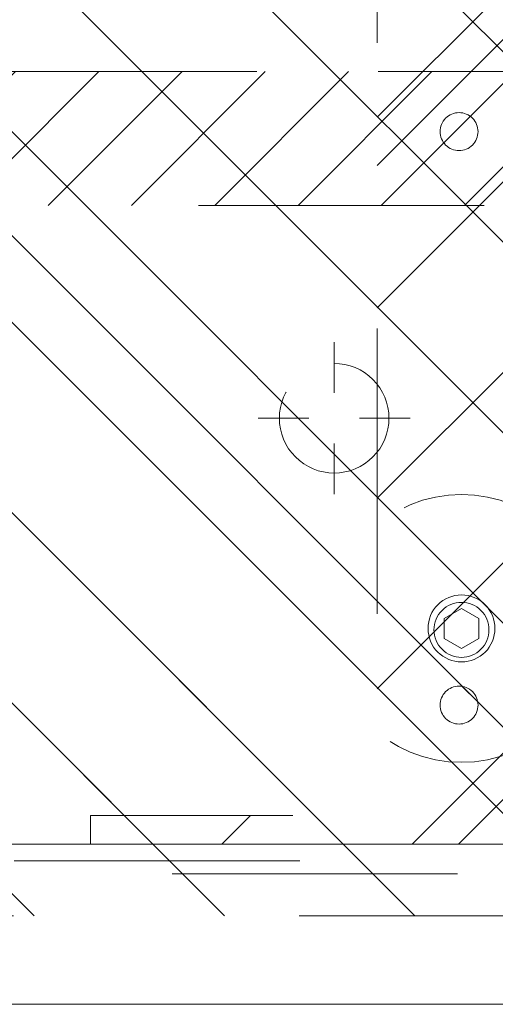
# Model space of a CAD drawing. Header units: inches. Extents: x -463 to -294, y -230 to 12.
# Tile 56 of 68: x -350.2 to -347.98, y 2.43 to 7.02. Entities that reach past the tile are written whole.
import ezdxf

# ---------------------------------------------------------------- set-up
doc = ezdxf.new("R2010")
doc.units = ezdxf.units.IN
doc.header["$LTSCALE"] = 32
doc.header["$MEASUREMENT"] = 0
doc.header["$PDMODE"] = 1
doc.header["$PDSIZE"] = -2
doc.linetypes.add('Dash Style-1', pattern=[0.083328, 0.041656, -0.041672])
for name, color, linetype, lineweight in [('DashLine', 7, 'Dash Style-1', 13), ('DashLineFill', 7, 'Dash Style-1', 13), ('Drawing', 7, 'Continuous', 18), ('Metal-Black', 7, 'Continuous', 18), ('Metal-DeskStructure', 7, 'Continuous', 13), ('None', 7, 'Continuous', 18), ('SolidLine', 7, 'Continuous', 15), ('Wood_1-H', 7, 'Continuous', 13), ('Wood_1-V', 7, 'Continuous', 13)]:
    doc.layers.add(name, color=color, linetype=linetype, lineweight=lineweight)
doc.layers.add('Electrical', color=1, linetype='Dash Style-1', lineweight=15, true_color=0xff0000)
pattern_1 = [(45, (0, 0), (-1.61301565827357, 1.935715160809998), []), (45, (-1.0608, 1.0608), (-0.4723460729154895, 0.4167612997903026), [])]

# ---------------------------------------------------------------- blocks, each defined once
blk = doc.blocks.new('1BP8DW-Leveler (2D)')
at = {"layer": 'DashLine', "flags": 128}
for points in [[(0.625, -1.786516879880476e-14), (0.6219904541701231, -0.06126071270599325), (0.6129908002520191, -0.1219314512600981), (0.5980877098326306, -0.1814279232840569), (0.5774247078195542, -0.2391771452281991), (0.551200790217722, -0.2946229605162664), (0.5196685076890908, -0.3472313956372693), (0.4831315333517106, -0.3964958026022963), (0.4419417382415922, -0.4419417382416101), (0.3964958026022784, -0.4831315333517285), (0.3472313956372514, -0.5196685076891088), (0.2946229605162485, -0.5512007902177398), (0.2391771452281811, -0.5774247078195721), (0.181427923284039, -0.5980877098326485), (0.1219314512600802, -0.612990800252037), (0.06126071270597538, -0.6219904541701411), (0, -0.625000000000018), (-0.06126071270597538, -0.6219904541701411), (-0.1219314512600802, -0.612990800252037), (-0.181427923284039, -0.5980877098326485), (-0.2391771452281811, -0.5774247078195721), (-0.2946229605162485, -0.5512007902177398), (-0.3472313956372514, -0.5196685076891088), (-0.3964958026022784, -0.4831315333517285), (-0.4419417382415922, -0.4419417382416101), (-0.4831315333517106, -0.3964958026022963), (-0.5196685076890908, -0.3472313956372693), (-0.551200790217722, -0.2946229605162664), (-0.5774247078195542, -0.2391771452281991), (-0.5980877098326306, -0.1814279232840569), (-0.6129908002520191, -0.1219314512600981), (-0.6219904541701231, -0.06126071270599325), (-0.625, -1.786516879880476e-14), (-0.6219904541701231, 0.06126071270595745), (-0.6129908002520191, 0.1219314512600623), (-0.5980877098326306, 0.1814279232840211), (-0.5774247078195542, 0.2391771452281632), (-0.551200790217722, 0.2946229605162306), (-0.5196685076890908, 0.3472313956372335), (-0.4831315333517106, 0.3964958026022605), (-0.4419417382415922, 0.4419417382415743), (-0.3964958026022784, 0.4831315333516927), (-0.3472313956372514, 0.5196685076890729), (-0.2946229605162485, 0.5512007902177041), (-0.2391771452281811, 0.5774247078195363), (-0.181427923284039, 0.5980877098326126), (-0.1219314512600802, 0.6129908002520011), (-0.06126071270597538, 0.6219904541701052), (0, 0.6249999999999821), (0.06126071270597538, 0.6219904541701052), (0.1219314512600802, 0.6129908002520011), (0.181427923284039, 0.5980877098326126), (0.2391771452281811, 0.5774247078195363), (0.2946229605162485, 0.5512007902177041), (0.3472313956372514, 0.5196685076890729), (0.3964958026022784, 0.4831315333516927), (0.4419417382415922, 0.4419417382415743), (0.4831315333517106, 0.3964958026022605), (0.5196685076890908, 0.3472313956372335), (0.551200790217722, 0.2946229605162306), (0.5774247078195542, 0.2391771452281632), (0.5980877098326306, 0.1814279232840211), (0.6129908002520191, 0.1219314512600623), (0.6219904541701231, 0.06126071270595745)], [(0, 0.1562499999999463), (0.01531517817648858, 0.1554976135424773), (0.03048286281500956, 0.1532477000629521), (0.04535698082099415, 0.1495219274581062), (0.05979428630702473, 0.1443561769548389), (0.07365574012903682, 0.1378001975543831), (0.08680784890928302, 0.129917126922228), (0.09912395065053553, 0.1207828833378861), (0.1104854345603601, 0.1104854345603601), (0.1207828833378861, 0.09912395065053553), (0.129917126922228, 0.08680784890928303), (0.1378001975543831, 0.0736557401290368), (0.1443561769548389, 0.05979428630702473), (0.1495219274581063, 0.04535698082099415), (0.1532477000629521, 0.03048286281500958), (0.1554976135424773, 0.01531517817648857), (0.1562499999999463, 9.56755311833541e-18), (0.1554976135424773, -0.01531517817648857), (0.1532477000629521, -0.03048286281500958), (0.1495219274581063, -0.04535698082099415), (0.1443561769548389, -0.05979428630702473), (0.1378001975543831, -0.0736557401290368), (0.129917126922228, -0.08680784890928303), (0.1207828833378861, -0.09912395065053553), (0.1104854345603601, -0.1104854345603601), (0.09912395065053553, -0.1207828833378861), (0.08680784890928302, -0.129917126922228), (0.07365574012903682, -0.1378001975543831), (0.05979428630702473, -0.1443561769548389), (0.04535698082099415, -0.1495219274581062), (0.03048286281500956, -0.1532477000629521), (0.01531517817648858, -0.1554976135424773), (0, -0.1562499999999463), (-0.01531517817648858, -0.1554976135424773), (-0.03048286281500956, -0.1532477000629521), (-0.04535698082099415, -0.1495219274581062), (-0.05979428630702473, -0.1443561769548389), (-0.07365574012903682, -0.1378001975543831), (-0.08680784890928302, -0.129917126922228), (-0.09912395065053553, -0.1207828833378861), (-0.1104854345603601, -0.1104854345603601), (-0.1207828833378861, -0.09912395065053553), (-0.129917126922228, -0.08680784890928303), (-0.1378001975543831, -0.0736557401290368), (-0.1443561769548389, -0.05979428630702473), (-0.1495219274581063, -0.04535698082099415), (-0.1532477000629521, -0.03048286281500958), (-0.1554976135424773, -0.01531517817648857), (-0.1562499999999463, 9.56755311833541e-18), (-0.1554976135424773, 0.01531517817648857), (-0.1532477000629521, 0.03048286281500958), (-0.1495219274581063, 0.04535698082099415), (-0.1443561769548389, 0.05979428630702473), (-0.1378001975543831, 0.0736557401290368), (-0.129917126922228, 0.08680784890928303), (-0.1207828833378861, 0.09912395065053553), (-0.1104854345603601, 0.1104854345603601), (-0.09912395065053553, 0.1207828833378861), (-0.08680784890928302, 0.129917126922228), (-0.07365574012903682, 0.1378001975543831), (-0.05979428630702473, 0.1443561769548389), (-0.04535698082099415, 0.1495219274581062), (-0.03048286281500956, 0.1532477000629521), (-0.01531517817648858, 0.1554976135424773)], [(5.740531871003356e-18, 0.09374999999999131), (-0.08118988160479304, 0.04687499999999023), (-0.08118988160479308, -0.04687500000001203), (-1.722159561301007e-17, -0.09375000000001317), (0.08118988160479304, -0.04687500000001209), (0.08118988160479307, 0.0468749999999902)]]:
    blk.add_lwpolyline(points, close=True, dxfattribs=at)
blk = doc.blocks.new('1BRPX5-Util_Bkt_Sm-F (2D)')
at = {"layer": 'DashLineFill', "linetype": 'Continuous', "lineweight": 13}
h = blk.add_hatch(dxfattribs=at)
h.set_pattern_fill('Steel', color=253, style=0, pattern_type=2)
h.set_pattern_definition(pattern_1)
edge = h.paths.add_edge_path()
edge.add_line((-4.468503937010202, 4.413385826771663), (-3.12992125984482, 4.413385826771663))
edge.add_line((-3.12992125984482, 4.413385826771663), (-3.12992125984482, -1.854330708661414))
edge.add_line((-3.12992125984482, -1.854330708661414), (-4.468503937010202, -1.854330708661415))
edge.add_line((-4.468503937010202, -1.854330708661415), (-4.468503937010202, -1.988188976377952))
edge.add_line((-4.468503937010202, -1.988188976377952), (-2.421259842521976, -1.988188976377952))
edge.add_line((-2.421259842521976, -1.988188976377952), (-2.421259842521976, -2.366141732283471))
edge.add_arc((-2.303149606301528, -2.366141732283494), 0.1181102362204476, 179.9999999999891, 270.000000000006)
edge.add_line((-2.303149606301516, -2.484251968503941), (2.303149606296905, -2.484251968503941))
edge.add_arc((2.303149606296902, -2.366141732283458), 0.1181102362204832, 270.0000000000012, 359.9999999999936)
edge.add_line((2.421259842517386, -2.366141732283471), (2.421259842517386, -1.988188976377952))
edge.add_line((2.421259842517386, -1.988188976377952), (4.468503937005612, -1.988188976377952))
edge.add_line((4.468503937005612, -1.988188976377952), (4.468503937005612, -1.854330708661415))
edge.add_line((4.468503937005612, -1.854330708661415), (3.12992125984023, -1.854330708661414))
edge.add_line((3.12992125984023, -1.854330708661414), (3.12992125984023, 4.413385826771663))
edge.add_line((3.12992125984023, 4.413385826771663), (4.468503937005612, 4.413385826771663))
edge.add_line((4.468503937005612, 4.413385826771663), (4.468503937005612, 4.547244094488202))
edge.add_line((4.468503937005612, 4.547244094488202), (2.421259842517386, 4.547244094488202))
edge.add_line((2.421259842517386, 4.547244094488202), (2.421259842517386, 4.925196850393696))
edge.add_arc((2.303149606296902, 4.925196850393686), 0.1181102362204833, 5.365542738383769e-12, 89.99999999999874)
edge.add_line((2.303149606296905, 5.043307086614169), (-2.303149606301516, 5.043307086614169))
edge.add_arc((-2.303149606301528, 4.92519685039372), 0.1181102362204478, 89.99999999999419, 180.0000000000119)
edge.add_line((-2.421259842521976, 4.925196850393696), (-2.421259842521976, 4.547244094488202))
edge.add_line((-2.421259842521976, 4.547244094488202), (-4.468503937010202, 4.547244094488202))
edge.add_line((-4.468503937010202, 4.547244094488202), (-4.468503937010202, 4.413385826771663))
at = {"layer": 'DashLineFill', "flags": 128}
blk.add_lwpolyline([(-4.468503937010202, 4.413385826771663), (-3.12992125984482, 4.413385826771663), (-3.12992125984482, -1.854330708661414), (-4.468503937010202, -1.854330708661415), (-4.468503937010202, -1.988188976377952), (-2.421259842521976, -1.988188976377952), (-2.421259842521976, -2.366141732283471, 0.4142135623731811), (-2.303149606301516, -2.484251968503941), (2.303149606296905, -2.484251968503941, 0.4142135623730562), (2.421259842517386, -2.366141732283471), (2.421259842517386, -1.988188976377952), (4.468503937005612, -1.988188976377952), (4.468503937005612, -1.854330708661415), (3.12992125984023, -1.854330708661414), (3.12992125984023, 4.413385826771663), (4.468503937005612, 4.413385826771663), (4.468503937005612, 4.547244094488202), (2.421259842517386, 4.547244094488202), (2.421259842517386, 4.925196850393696, 0.4142135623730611), (2.303149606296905, 5.043307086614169), (-2.303149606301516, 5.043307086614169, 0.4142135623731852), (-2.421259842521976, 4.925196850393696), (-2.421259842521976, 4.547244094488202), (-4.468503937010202, 4.547244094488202)], format="xyb", close=True, dxfattribs=at)
at = {"layer": 'SolidLine', "flags": 128}
blk.add_lwpolyline([(-2.736220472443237, -0.8596889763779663), (-2.723625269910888, -0.8603077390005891), (-2.711151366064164, -0.8621580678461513), (-2.698918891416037, -0.8652221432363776), (-2.687045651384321, -0.8694704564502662), (-2.675645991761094, -0.8748620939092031), (-2.664829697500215, -0.8813451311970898), (-2.654700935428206, -0.8888571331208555), (-2.645357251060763, -0.897325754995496), (-2.636888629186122, -0.9066694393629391), (-2.629376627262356, -0.9167982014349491), (-2.62289358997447, -0.9276144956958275), (-2.617501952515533, -0.9390141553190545), (-2.613253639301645, -0.9508873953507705), (-2.610189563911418, -0.9631198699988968), (-2.608339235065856, -0.9755937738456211), (-2.607720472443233, -0.98818897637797), (-2.608339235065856, -1.000784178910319), (-2.610189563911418, -1.013258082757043), (-2.613253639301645, -1.025490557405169), (-2.617501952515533, -1.037363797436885), (-2.62289358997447, -1.048763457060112), (-2.629376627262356, -1.059579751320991), (-2.636888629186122, -1.069708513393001), (-2.645357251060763, -1.079052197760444), (-2.654700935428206, -1.087520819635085), (-2.664829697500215, -1.09503282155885), (-2.675645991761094, -1.101515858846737), (-2.687045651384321, -1.106907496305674), (-2.698918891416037, -1.111155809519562), (-2.711151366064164, -1.114219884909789), (-2.723625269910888, -1.116070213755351), (-2.736220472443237, -1.116688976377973), (-2.748815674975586, -1.116070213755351), (-2.76128957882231, -1.114219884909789), (-2.773522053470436, -1.111155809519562), (-2.785395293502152, -1.106907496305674), (-2.796794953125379, -1.101515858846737), (-2.807611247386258, -1.09503282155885), (-2.817740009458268, -1.087520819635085), (-2.827083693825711, -1.079052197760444), (-2.835552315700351, -1.069708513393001), (-2.843064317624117, -1.059579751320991), (-2.849547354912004, -1.048763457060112), (-2.854938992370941, -1.037363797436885), (-2.859187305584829, -1.025490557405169), (-2.862251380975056, -1.013258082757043), (-2.864101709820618, -1.000784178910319), (-2.86472047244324, -0.98818897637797), (-2.864101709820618, -0.9755937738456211), (-2.862251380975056, -0.9631198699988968), (-2.859187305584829, -0.9508873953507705), (-2.854938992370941, -0.9390141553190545), (-2.849547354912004, -0.9276144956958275), (-2.843064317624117, -0.9167982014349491), (-2.835552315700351, -0.9066694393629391), (-2.827083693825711, -0.897325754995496), (-2.817740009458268, -0.8888571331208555), (-2.807611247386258, -0.8813451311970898), (-2.796794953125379, -0.8748620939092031), (-2.785395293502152, -0.8694704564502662), (-2.773522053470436, -0.8652221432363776), (-2.76128957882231, -0.8621580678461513), (-2.748815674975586, -0.8603077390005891)], close=True, dxfattribs=at)
at = {"layer": 'Metal-Black', "color": 7}
blk.add_blockref('1BP8DW-Leveler (2D)', (-2.736220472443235, -0.9815452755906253), dxfattribs=at)
blk = doc.blocks.new('Group-24')
at = {"layer": 'Wood_1-H'}
for points in [[(-29.91847138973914, 17.40267035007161), (28.30987506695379, 17.40267035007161)], [(28.30987506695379, 17.40267035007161), (-29.91847138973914, 17.40267035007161)], [(-29.91847138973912, 17.40267035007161), (28.30987506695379, 17.40267035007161), (28.30987506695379, 17.40267035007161), (-29.91847138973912, 17.40267035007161)]]:
    blk.add_lwpolyline(points, dxfattribs=at)
at = {"layer": 'Wood_1-V'}
for points in [[(-1.760991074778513, 18.1507018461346), (28.30987506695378, 18.1507018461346), (28.30987506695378, 17.40267035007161), (-1.760991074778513, 17.40267035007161), (-1.760991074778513, 18.1507018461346)], [(-1.760991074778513, 18.1507018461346), (28.30987506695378, 18.1507018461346), (28.30987506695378, 17.40267035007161), (-1.760991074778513, 17.40267035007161), (-1.760991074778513, 18.1507018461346)], [(-1.760991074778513, 18.1507018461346), (-1.760991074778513, 18.1507018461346), (28.30987506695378, 18.1507018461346), (28.30987506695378, 18.1507018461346), (-1.760991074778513, 18.1507018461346)], [(28.30987506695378, 17.40267035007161), (28.30987506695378, 17.40267035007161), (-1.760991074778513, 17.40267035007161), (-1.760991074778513, 17.40267035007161), (28.30987506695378, 17.40267035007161)]]:
    blk.add_lwpolyline(points, dxfattribs=at)
at = {"layer": 'Wood_1-H', "color": 7}
blk.add_blockref('1BRPX5-Util_Bkt_Sm-F (2D)', (14.05790656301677, 20.13889082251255), dxfattribs=at)
blk = doc.blocks.new('Group-28')
at = {"layer": 'DashLineFill', "linetype": 'Continuous', "lineweight": 13}
h = blk.add_hatch(dxfattribs=at)
h.set_pattern_fill('Steel', color=253, style=0, pattern_type=2)
h.set_pattern_definition(pattern_1)
h.paths.add_polyline_path([(-2.066929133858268, 1.397637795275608), (2.066929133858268, 1.397637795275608), (2.066929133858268, 0.1377952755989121), (2.106299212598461, 0.1377952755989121), (2.106299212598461, -0.1377952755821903), (2.066929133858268, -0.1377952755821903), (2.066929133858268, -5.275590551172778), (2.106299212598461, -5.275590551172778), (2.106299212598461, -5.55118110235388), (2.066929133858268, -5.55118110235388), (2.066929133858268, -5.82677165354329), (-2.066929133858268, -5.82677165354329), (-2.066929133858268, -5.55118110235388), (-2.106299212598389, -5.55118110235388), (-2.106299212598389, -5.275590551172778), (-2.066929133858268, -5.275590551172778), (-2.066929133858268, -0.1377952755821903), (-2.106299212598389, -0.1377952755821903), (-2.106299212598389, 0.1377952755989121), (-2.066929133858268, 0.1377952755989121)])
at = {"layer": 'DashLineFill', "flags": 128}
blk.add_lwpolyline([(-2.066929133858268, 1.397637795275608), (2.066929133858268, 1.397637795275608), (2.066929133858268, 0.1377952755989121), (2.106299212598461, 0.1377952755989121), (2.106299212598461, -0.1377952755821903), (2.066929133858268, -0.1377952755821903), (2.066929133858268, -5.275590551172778), (2.106299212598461, -5.275590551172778), (2.106299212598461, -5.55118110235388), (2.066929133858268, -5.55118110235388), (2.066929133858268, -5.82677165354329), (-2.066929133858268, -5.82677165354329), (-2.066929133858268, -5.55118110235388), (-2.106299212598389, -5.55118110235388), (-2.106299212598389, -5.275590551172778), (-2.066929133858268, -5.275590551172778), (-2.066929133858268, -0.1377952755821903), (-2.106299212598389, -0.1377952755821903), (-2.106299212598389, 0.1377952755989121), (-2.066929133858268, 0.1377952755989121)], close=True, dxfattribs=at)
blk = doc.blocks.new('TL14_upper_leg (2D)')
at = {"layer": 'DashLine', "color": 7}
blk.add_blockref('Group-28', (0, 0), dxfattribs=at)
blk = doc.blocks.new('Group-30')
at = {"layer": 'DashLine'}
for p, q in [((0.0001991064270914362, -0.9960629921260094), (0.0001991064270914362, -0.7598425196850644)), ((-0.117911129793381, -1.114173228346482), (-0.3541316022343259, -1.114173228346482)), ((0.1183093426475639, -1.114173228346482), (0.3545298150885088, -1.114173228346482)), ((0.0001991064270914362, -1.232283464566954), (0.0001991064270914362, -1.468503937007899))]:
    blk.add_line(p, q, dxfattribs=at)
at = {"layer": 'DashLine', "flags": 128}
blk.add_lwpolyline([(-0.2557064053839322, -1.114173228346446), (-0.2544741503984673, -1.089090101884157), (-0.2507892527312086, -1.064248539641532), (-0.2446871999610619, -1.039887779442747), (-0.236226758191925, -1.016242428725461), (-0.2254894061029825, -0.9935402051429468), (-0.2125785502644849, -0.971999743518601), (-0.1976185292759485, -0.9518284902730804), (-0.1807534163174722, -0.9332207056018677), (-0.1621456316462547, -0.9163555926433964), (-0.1419743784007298, -0.9013955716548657), (-0.1204339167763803, -0.8884847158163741), (-0.09773169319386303, -0.8777473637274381), (-0.0740863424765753, -0.8692869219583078), (-0.04972558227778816, -0.8631848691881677), (-0.02488402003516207, -0.8594999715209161), (0.000199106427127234, -0.8582677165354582), (0.02528223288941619, -0.8594999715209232), (0.05012379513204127, -0.8631848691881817), (0.0744845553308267, -0.8692869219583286), (0.09812990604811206, -0.8777473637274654), (0.1208321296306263, -0.8884847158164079), (0.1423725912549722, -0.9013955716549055), (0.1625438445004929, -0.9163555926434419), (0.1811516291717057, -0.9332207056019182), (0.1980167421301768, -0.9518284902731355), (0.2129767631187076, -0.9719997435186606), (0.2258876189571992, -0.9935402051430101), (0.2366249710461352, -1.016242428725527), (0.2450854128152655, -1.039887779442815), (0.2511874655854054, -1.064248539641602), (0.2548723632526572, -1.089090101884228), (0.2561046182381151, -1.114173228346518), (0.2548723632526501, -1.139256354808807), (0.2511874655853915, -1.164097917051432), (0.2450854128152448, -1.188458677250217), (0.2366249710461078, -1.212104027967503), (0.2258876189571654, -1.234806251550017), (0.2129767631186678, -1.256346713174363), (0.1980167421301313, -1.276517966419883), (0.1811516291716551, -1.295125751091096), (0.1625438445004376, -1.311990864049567), (0.1423725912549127, -1.326950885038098), (0.1208321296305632, -1.339861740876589), (0.0981299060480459, -1.350599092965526), (0.07448455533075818, -1.359059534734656), (0.05012379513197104, -1.365161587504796), (0.02528223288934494, -1.368846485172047), (0.0001991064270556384, -1.370078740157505), (-0.02488402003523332, -1.368846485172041), (-0.04972558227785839, -1.365161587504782), (-0.07408634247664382, -1.359059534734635), (-0.09773169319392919, -1.350599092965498), (-0.1204339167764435, -1.339861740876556), (-0.1419743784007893, -1.326950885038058), (-0.1621456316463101, -1.311990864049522), (-0.1807534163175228, -1.295125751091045), (-0.1976185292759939, -1.276517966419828), (-0.2125785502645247, -1.256346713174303), (-0.2254894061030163, -1.234806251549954), (-0.2362267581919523, -1.212104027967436), (-0.2446871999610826, -1.188458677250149), (-0.2507892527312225, -1.164097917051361), (-0.2544741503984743, -1.139256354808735)], close=True, dxfattribs=at)
blk = doc.blocks.new('1BRPT9-Bracket (2D)')
at = {"layer": 'DashLineFill', "linetype": 'Continuous', "lineweight": 13}
h = blk.add_hatch(dxfattribs=at)
h.set_pattern_fill('Steel', color=253, style=0, pattern_type=2)
h.set_pattern_definition(pattern_1)
edge = h.paths.add_edge_path()
edge.add_arc((1.677931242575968, -8.488188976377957), 0.2519685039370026, 269.999999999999, 360.0000000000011)
edge.add_line((1.929899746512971, -8.488188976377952), (1.929899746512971, -7.480314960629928))
edge.add_line((1.929899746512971, -7.480314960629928), (2.323600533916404, -7.480314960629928))
edge.add_line((2.323600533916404, -7.480314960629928), (2.323600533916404, 7.461135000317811))
edge.add_line((2.323600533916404, 7.461135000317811), (1.929899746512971, 7.480314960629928))
edge.add_line((1.929899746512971, 7.480314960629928), (1.929899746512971, 8.488188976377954))
edge.add_arc((1.677931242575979, 8.488188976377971), 0.2519685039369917, 359.999999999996, 450.0000000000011)
edge.add_line((1.677931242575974, 8.740157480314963), (-2.32206875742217, 8.740157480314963))
edge.add_line((-2.32206875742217, 8.740157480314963), (-2.32206875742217, -8.74015748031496))
edge.add_line((-2.32206875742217, -8.74015748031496), (1.677931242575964, -8.74015748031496))
h = blk.add_hatch(dxfattribs=at)
h.set_pattern_fill('Steel', color=253, style=0, pattern_type=2)
h.set_pattern_definition(pattern_1)
h.paths.add_polyline_path([(-1.337816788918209, -0.619573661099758), (-1.346499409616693, -0.6191471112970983), (-1.355098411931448, -0.6178715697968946), (-1.363530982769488, -0.615759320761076), (-1.371715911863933, -0.6128307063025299), (-1.379574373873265, -0.6091139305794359), (-1.387030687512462, -0.6046447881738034), (-1.394013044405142, -0.5994663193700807), (-1.400454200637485, -0.5936283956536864), (-1.40629212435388, -0.5871872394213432), (-1.411470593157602, -0.5802048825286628), (-1.415939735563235, -0.572748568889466), (-1.419656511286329, -0.5648901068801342), (-1.422585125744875, -0.5567051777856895), (-1.424697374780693, -0.5482726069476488), (-1.425972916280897, -0.5396736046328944), (-1.426399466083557, -0.5309909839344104), (-1.425972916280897, -0.5223083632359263), (-1.424697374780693, -0.5137093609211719), (-1.422585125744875, -0.5052767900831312), (-1.419656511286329, -0.4970918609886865), (-1.415939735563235, -0.4892333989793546), (-1.411470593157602, -0.481777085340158), (-1.40629212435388, -0.4747947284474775), (-1.400454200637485, -0.4683535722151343), (-1.394013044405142, -0.46251564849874), (-1.387030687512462, -0.4573371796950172), (-1.379574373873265, -0.4528680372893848), (-1.371715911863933, -0.4491512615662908), (-1.363530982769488, -0.4462226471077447), (-1.355098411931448, -0.4441103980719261), (-1.346499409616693, -0.4428348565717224), (-1.337816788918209, -0.4424083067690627), (-1.329134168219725, -0.4428348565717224), (-1.320535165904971, -0.4441103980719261), (-1.31210259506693, -0.4462226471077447), (-1.303917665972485, -0.4491512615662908), (-1.296059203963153, -0.4528680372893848), (-1.288602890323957, -0.4573371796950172), (-1.281620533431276, -0.46251564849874), (-1.275179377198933, -0.4683535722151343), (-1.269341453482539, -0.4747947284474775), (-1.264162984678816, -0.481777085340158), (-1.259693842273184, -0.4892333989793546), (-1.255977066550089, -0.4970918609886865), (-1.253048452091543, -0.5052767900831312), (-1.250936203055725, -0.5137093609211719), (-1.249660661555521, -0.5223083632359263), (-1.249234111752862, -0.5309909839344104), (-1.249660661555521, -0.5396736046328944), (-1.250936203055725, -0.5482726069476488), (-1.253048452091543, -0.5567051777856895), (-1.255977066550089, -0.5648901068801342), (-1.259693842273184, -0.572748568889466), (-1.264162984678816, -0.5802048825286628), (-1.269341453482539, -0.5871872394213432), (-1.275179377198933, -0.5936283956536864), (-1.281620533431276, -0.5994663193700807), (-1.288602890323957, -0.6046447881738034), (-1.296059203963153, -0.6091139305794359), (-1.303917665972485, -0.6128307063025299), (-1.31210259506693, -0.615759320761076), (-1.320535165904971, -0.6178715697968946), (-1.329134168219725, -0.6191471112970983)])
h = blk.add_hatch(dxfattribs=at)
h.set_pattern_fill('Steel', color=253, style=0, pattern_type=2)
h.set_pattern_definition(pattern_1)
h.paths.add_polyline_path([(1.339348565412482, -0.619573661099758), (1.330665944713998, -0.6191471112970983), (1.322066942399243, -0.6178715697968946), (1.313634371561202, -0.615759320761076), (1.305449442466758, -0.6128307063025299), (1.297590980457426, -0.6091139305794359), (1.290134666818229, -0.6046447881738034), (1.283152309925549, -0.5994663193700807), (1.276711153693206, -0.5936283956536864), (1.270873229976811, -0.5871872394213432), (1.265694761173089, -0.5802048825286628), (1.261225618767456, -0.572748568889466), (1.257508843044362, -0.5648901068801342), (1.254580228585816, -0.5567051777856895), (1.252467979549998, -0.5482726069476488), (1.251192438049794, -0.5396736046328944), (1.250765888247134, -0.5309909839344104), (1.251192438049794, -0.5223083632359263), (1.252467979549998, -0.5137093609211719), (1.254580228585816, -0.5052767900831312), (1.257508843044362, -0.4970918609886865), (1.261225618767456, -0.4892333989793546), (1.265694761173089, -0.481777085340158), (1.270873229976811, -0.4747947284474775), (1.276711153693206, -0.4683535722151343), (1.283152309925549, -0.46251564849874), (1.290134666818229, -0.4573371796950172), (1.297590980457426, -0.4528680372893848), (1.305449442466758, -0.4491512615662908), (1.313634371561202, -0.4462226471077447), (1.322066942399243, -0.4441103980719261), (1.330665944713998, -0.4428348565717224), (1.339348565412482, -0.4424083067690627), (1.348031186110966, -0.4428348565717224), (1.35663018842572, -0.4441103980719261), (1.365062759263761, -0.4462226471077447), (1.373247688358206, -0.4491512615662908), (1.381106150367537, -0.4528680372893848), (1.388562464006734, -0.4573371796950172), (1.395544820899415, -0.46251564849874), (1.401985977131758, -0.4683535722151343), (1.407823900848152, -0.4747947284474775), (1.413002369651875, -0.481777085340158), (1.417471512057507, -0.4892333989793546), (1.421188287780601, -0.4970918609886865), (1.424116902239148, -0.5052767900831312), (1.426229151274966, -0.5137093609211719), (1.42750469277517, -0.5223083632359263), (1.427931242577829, -0.5309909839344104), (1.42750469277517, -0.5396736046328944), (1.426229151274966, -0.5482726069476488), (1.424116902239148, -0.5567051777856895), (1.421188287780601, -0.5648901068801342), (1.417471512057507, -0.572748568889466), (1.413002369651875, -0.5802048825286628), (1.407823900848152, -0.5871872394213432), (1.401985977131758, -0.5936283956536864), (1.395544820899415, -0.5994663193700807), (1.388562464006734, -0.6046447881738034), (1.381106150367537, -0.6091139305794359), (1.373247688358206, -0.6128307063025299), (1.365062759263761, -0.615759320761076), (1.35663018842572, -0.6178715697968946), (1.348031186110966, -0.6191471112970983)])
at = {"layer": 'DashLineFill'}
blk.add_line((2.126750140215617, 7.461135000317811), (2.126750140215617, -7.480314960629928), dxfattribs=at)
at = {"layer": 'DashLineFill', "flags": 128}
blk.add_lwpolyline([(1.677931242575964, -8.74015748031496, 0.4142135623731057), (1.929899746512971, -8.488188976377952), (1.929899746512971, -7.480314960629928), (2.323600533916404, -7.480314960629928), (2.323600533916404, 7.461135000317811), (1.929899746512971, 7.480314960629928), (1.929899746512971, 8.488188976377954, 0.4142135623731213), (1.677931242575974, 8.740157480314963), (-2.32206875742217, 8.740157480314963), (-2.32206875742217, -8.74015748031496)], format="xyb", close=True, dxfattribs=at)
for points in [[(-1.337816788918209, -0.619573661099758), (-1.346499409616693, -0.6191471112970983), (-1.355098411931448, -0.6178715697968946), (-1.363530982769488, -0.615759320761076), (-1.371715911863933, -0.6128307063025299), (-1.379574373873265, -0.6091139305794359), (-1.387030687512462, -0.6046447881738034), (-1.394013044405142, -0.5994663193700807), (-1.400454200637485, -0.5936283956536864), (-1.40629212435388, -0.5871872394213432), (-1.411470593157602, -0.5802048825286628), (-1.415939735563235, -0.572748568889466), (-1.419656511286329, -0.5648901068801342), (-1.422585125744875, -0.5567051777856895), (-1.424697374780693, -0.5482726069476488), (-1.425972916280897, -0.5396736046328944), (-1.426399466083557, -0.5309909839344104), (-1.425972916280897, -0.5223083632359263), (-1.424697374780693, -0.5137093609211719), (-1.422585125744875, -0.5052767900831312), (-1.419656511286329, -0.4970918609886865), (-1.415939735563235, -0.4892333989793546), (-1.411470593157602, -0.481777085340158), (-1.40629212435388, -0.4747947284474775), (-1.400454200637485, -0.4683535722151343), (-1.394013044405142, -0.46251564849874), (-1.387030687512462, -0.4573371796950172), (-1.379574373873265, -0.4528680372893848), (-1.371715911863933, -0.4491512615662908), (-1.363530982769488, -0.4462226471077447), (-1.355098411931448, -0.4441103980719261), (-1.346499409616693, -0.4428348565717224), (-1.337816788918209, -0.4424083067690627), (-1.329134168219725, -0.4428348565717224), (-1.320535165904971, -0.4441103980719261), (-1.31210259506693, -0.4462226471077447), (-1.303917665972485, -0.4491512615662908), (-1.296059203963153, -0.4528680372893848), (-1.288602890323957, -0.4573371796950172), (-1.281620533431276, -0.46251564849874), (-1.275179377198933, -0.4683535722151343), (-1.269341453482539, -0.4747947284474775), (-1.264162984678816, -0.481777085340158), (-1.259693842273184, -0.4892333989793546), (-1.255977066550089, -0.4970918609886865), (-1.253048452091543, -0.5052767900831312), (-1.250936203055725, -0.5137093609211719), (-1.249660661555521, -0.5223083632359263), (-1.249234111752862, -0.5309909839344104), (-1.249660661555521, -0.5396736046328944), (-1.250936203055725, -0.5482726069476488), (-1.253048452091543, -0.5567051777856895), (-1.255977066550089, -0.5648901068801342), (-1.259693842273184, -0.572748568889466), (-1.264162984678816, -0.5802048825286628), (-1.269341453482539, -0.5871872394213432), (-1.275179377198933, -0.5936283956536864), (-1.281620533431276, -0.5994663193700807), (-1.288602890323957, -0.6046447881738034), (-1.296059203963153, -0.6091139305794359), (-1.303917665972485, -0.6128307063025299), (-1.31210259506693, -0.615759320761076), (-1.320535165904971, -0.6178715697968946), (-1.329134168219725, -0.6191471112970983)], [(1.339348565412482, -0.619573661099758), (1.330665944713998, -0.6191471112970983), (1.322066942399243, -0.6178715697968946), (1.313634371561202, -0.615759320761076), (1.305449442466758, -0.6128307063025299), (1.297590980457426, -0.6091139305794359), (1.290134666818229, -0.6046447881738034), (1.283152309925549, -0.5994663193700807), (1.276711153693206, -0.5936283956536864), (1.270873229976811, -0.5871872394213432), (1.265694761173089, -0.5802048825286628), (1.261225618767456, -0.572748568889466), (1.257508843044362, -0.5648901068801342), (1.254580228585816, -0.5567051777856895), (1.252467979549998, -0.5482726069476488), (1.251192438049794, -0.5396736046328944), (1.250765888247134, -0.5309909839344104), (1.251192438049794, -0.5223083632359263), (1.252467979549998, -0.5137093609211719), (1.254580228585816, -0.5052767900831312), (1.257508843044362, -0.4970918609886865), (1.261225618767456, -0.4892333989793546), (1.265694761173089, -0.481777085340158), (1.270873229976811, -0.4747947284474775), (1.276711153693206, -0.4683535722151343), (1.283152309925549, -0.46251564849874), (1.290134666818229, -0.4573371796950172), (1.297590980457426, -0.4528680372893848), (1.305449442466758, -0.4491512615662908), (1.313634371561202, -0.4462226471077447), (1.322066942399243, -0.4441103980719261), (1.330665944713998, -0.4428348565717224), (1.339348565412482, -0.4424083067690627), (1.348031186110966, -0.4428348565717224), (1.35663018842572, -0.4441103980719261), (1.365062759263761, -0.4462226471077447), (1.373247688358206, -0.4491512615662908), (1.381106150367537, -0.4528680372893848), (1.388562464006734, -0.4573371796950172), (1.395544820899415, -0.46251564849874), (1.401985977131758, -0.4683535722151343), (1.407823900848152, -0.4747947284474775), (1.413002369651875, -0.481777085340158), (1.417471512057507, -0.4892333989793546), (1.421188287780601, -0.4970918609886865), (1.424116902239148, -0.5052767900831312), (1.426229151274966, -0.5137093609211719), (1.42750469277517, -0.5223083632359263), (1.427931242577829, -0.5309909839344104), (1.42750469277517, -0.5396736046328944), (1.426229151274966, -0.5482726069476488), (1.424116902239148, -0.5567051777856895), (1.421188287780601, -0.5648901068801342), (1.417471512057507, -0.572748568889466), (1.413002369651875, -0.5802048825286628), (1.407823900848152, -0.5871872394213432), (1.401985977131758, -0.5936283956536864), (1.395544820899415, -0.5994663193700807), (1.388562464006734, -0.6046447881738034), (1.381106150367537, -0.6091139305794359), (1.373247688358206, -0.6128307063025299), (1.365062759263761, -0.615759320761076), (1.35663018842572, -0.6178715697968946), (1.348031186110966, -0.6191471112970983)]]:
    blk.add_lwpolyline(points, close=True, dxfattribs=at)
at = {"layer": 'DashLineFill', "linetype": 'Continuous', "lineweight": 5}
blk.add_point((0.0001991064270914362, -1.114173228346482), dxfattribs=at)
at = {"layer": 'Metal-DeskStructure', "color": 7}
blk.add_blockref('Group-30', (0, 0), dxfattribs=at)
blk = doc.blocks.new('Group-50')
at = {"layer": 'None', "color": 7, "rotation": 270}
for name, p in [('TL14_upper_leg (2D)', (12.95554435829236, 20.13889082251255)), ('1BRPT9-Bracket (2D)', (11.8413711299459, 20.13889082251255))]:
    blk.add_blockref(name, p, dxfattribs=at)
blk = doc.blocks.new('Group-51')
at = {"layer": 'None'}
blk.add_blockref('Group-50', (0, 0), dxfattribs=at)
blk = doc.blocks.new('Group-61')
at = {"layer": 'DashLine', "flags": 128}
blk.add_lwpolyline([(48.00393700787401, -13.27551181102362), (90.01181102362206, -13.27551181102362), (90.01181102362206, -15.69677165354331), (48.00393700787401, -15.69677165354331)], close=True, dxfattribs=at)
blk = doc.blocks.new('Group-63')
at = {"layer": 'Electrical', "linetype": 'Continuous', "lineweight": 5, "true_color": 0xdd0000}
h = blk.add_hatch(dxfattribs=at)
h.set_pattern_fill('ElectricalHatch', color=12, style=0, pattern_type=2)
h.set_pattern_definition([(45, (0, 0), (-0.3333333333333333, -0.7222222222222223), [])])
edge = h.paths.add_edge_path()
edge.add_arc((12.76771653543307, -16.00935039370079), 0.3125, 180, 270)
edge.add_line((12.76771653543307, -16.32185039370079), (125.248031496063, -16.32185039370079))
edge.add_arc((125.248031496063, -16.00935039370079), 0.3125, 270, 360)
edge.add_arc((125.248031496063, -16.00935039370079), 0.3125, 0, 90)
edge.add_line((125.248031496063, -15.69685039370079), (12.76771653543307, -15.69685039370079))
edge.add_arc((12.76771653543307, -16.00935039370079), 0.3125, 90, 180)
at = {"layer": 'Electrical', "flags": 128}
blk.add_lwpolyline([(12.45521653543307, -16.00935039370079, 0.414213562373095), (12.76771653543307, -16.32185039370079), (125.248031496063, -16.32185039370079, 0.414213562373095), (125.560531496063, -16.00935039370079, 0.414213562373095), (125.248031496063, -15.69685039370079), (12.76771653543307, -15.69685039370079, 0.414213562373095)], format="xyb", close=True, dxfattribs=at)
at = {"layer": 'None'}
blk.add_blockref('Group-61', (0, 0), dxfattribs=at)
blk = doc.blocks.new('Group-64')
at = {"layer": 'None'}
blk.add_blockref('Group-63', (0, 0), dxfattribs=at)
blk = doc.blocks.new('Group-65')
at = {"layer": 'None'}
blk.add_blockref('Group-64', (0, 0), dxfattribs=at)
blk = doc.blocks.new('SL Overhead (2D)')
at = {"layer": 'None'}
blk.add_blockref('Group-65', (0, 0), dxfattribs=at)
at = {"layer": 'Drawing', "color": 0, "flags": 1}
for tag in ['Tag', 'Catalog', 'Option1', 'Option2', 'Option3', 'Option4', 'Option5', 'Option6', 'Option7', 'Option8', 'Option9', 'Option10', 'Option11', 'Option12', 'Custom', 'FinishGroup', 'Discount', 'Item2', 'Item3', 'Item6', 'Item9', 'Item10', 'Item12', 'Item13', 'Item16', 'Item19', 'Item20', 'Item21', 'Item22', 'Item23', 'Item24', 'Item25', 'Item8', 'Item18', 'Item1', 'Item4', 'Item5', 'Item7', 'Item11', 'Item14', 'Item15', 'Item17']:
    blk.add_attdef(tag, (-60.83579422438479, -146.5264635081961), '', height=0.007086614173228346, dxfattribs=at)

msp = doc.modelspace()

# ---------------------------------------------------------------- block references
at = {"layer": 'Drawing'}
msp.add_blockref('SL Overhead (2D)', (-420.304960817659, 22.47637795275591), dxfattribs=at)
at = {"layer": 'None'}
for name in ['Group-24', 'Group-51']:
    msp.add_blockref(name, (-359.4593240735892, -14.97747349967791), dxfattribs=at)

doc.saveas('drawing.dxf')
